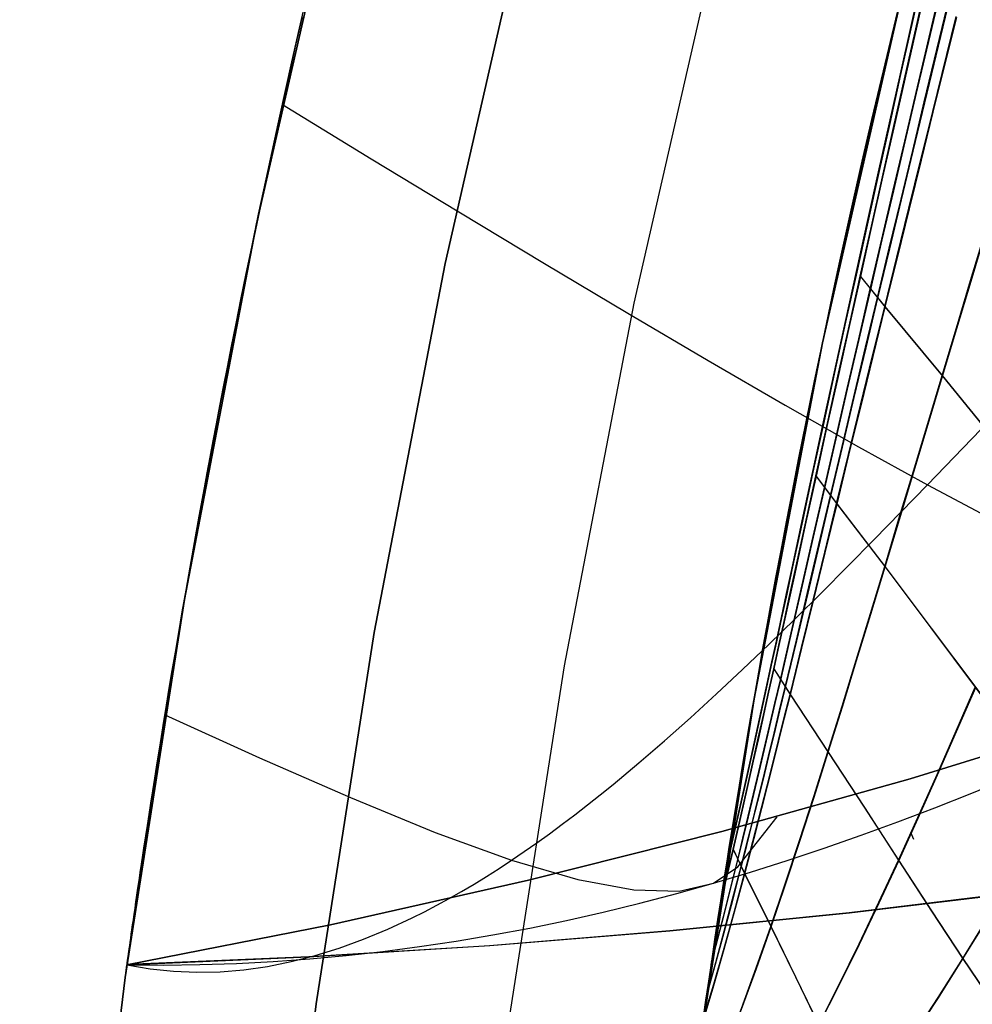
# Model space of a CAD drawing. Header units: millimetres. Extents: x -58 to 58, y -58 to 58.
# Tile 48 of 95: x -57.5 to -52.56, y 7.78 to 12.88. Entities that reach past the tile are written whole.
import ezdxf

# ---------------------------------------------------------------- set-up
doc = ezdxf.new("R2010")
doc.units = ezdxf.units.MM
doc.header["$MEASUREMENT"] = 0
doc.layers.add('Predefinito', color=5, linetype='Continuous')

msp = doc.modelspace()

# ---------------------------------------------------------------- linework, layer by layer
at = {"layer": 'Predefinito'}
for points in [[(-43.9825, 33.8496), (-45.1246, 32.3113), (-46.213, 30.7345), (-47.2463, 29.1211), (-48.2233, 27.473), (-49.1428, 25.7921), (-50.0038, 24.0805), (-50.8051, 22.3403), (-51.546, 20.5734), (-52.2254, 18.7819), (-52.8425, 16.9681), (-53.3967, 15.1341), (-53.8873, 13.282), (-54.3136, 11.4141), (-54.6752, 9.5326), (-54.9717, 7.6398), (-55.2026, 5.7378), (-55.3678, 3.829)], [(-46.7507, 33.4757), (-47.8783, 31.8421), (-48.9489, 30.1705), (-49.9611, 28.463), (-50.9137, 26.7216), (-51.8057, 24.9483), (-52.636, 23.1453), (-53.4035, 21.3147), (-54.1074, 19.4588), (-54.7468, 17.5796), (-55.3209, 15.6795), (-55.8292, 13.7607), (-56.2709, 11.8254), (-56.6455, 9.8761), (-56.9526, 7.9151), (-57.1919, 5.9446), (-57.363, 3.967)], [(-57.363, 3.967), (-57.1919, 5.9446), (-56.9526, 7.9151), (-56.6455, 9.8761), (-56.2709, 11.8254), (-55.8292, 13.7607), (-55.3209, 15.6795), (-54.7468, 17.5796), (-54.1074, 19.4588), (-53.4035, 21.3147), (-52.636, 23.1453), (-51.8057, 24.9483), (-50.9137, 26.7216), (-49.9611, 28.463), (-48.9489, 30.1705), (-47.8783, 31.8421), (-46.7507, 33.4757)], [(-54.3701, 3.76), (-54.208, 5.6344), (-53.9812, 7.5021), (-53.6901, 9.3609), (-53.335, 11.2085), (-52.9163, 13.0427), (-52.4346, 14.8614), (-51.8904, 16.6624), (-51.2844, 18.4435), (-50.6172, 20.2027), (-49.8897, 21.9377), (-49.1028, 23.6467), (-48.2574, 25.3274), (-47.3544, 26.978), (-46.395, 28.5964), (-45.3803, 30.1807), (-44.3116, 31.7291), (-43.19, 33.2397)], [(-43.19, 33.2397), (-44.3116, 31.7291), (-45.3803, 30.1807), (-46.395, 28.5964), (-47.3544, 26.978), (-48.2574, 25.3274), (-49.1028, 23.6467), (-49.8897, 21.9377), (-50.6172, 20.2027), (-51.2844, 18.4435), (-51.8904, 16.6624), (-52.4346, 14.8614), (-52.9163, 13.0427), (-53.335, 11.2085), (-53.6901, 9.3609), (-53.9812, 7.5021), (-54.208, 5.6344), (-54.3701, 3.76)], [(-56.3654, 3.898), (-56.1972, 5.8412), (-55.9621, 7.7774), (-55.6604, 9.7044), (-55.2922, 11.6198), (-54.8582, 13.5213), (-54.3588, 15.4068), (-53.7946, 17.2738), (-53.1664, 19.1203), (-52.4747, 20.944), (-51.7206, 22.7428), (-50.9047, 24.5144), (-50.0283, 26.2569), (-49.0922, 27.968), (-48.0976, 29.6458), (-47.0457, 31.2883), (-45.9377, 32.8935)], [(-45.9377, 32.8935), (-47.0457, 31.2883), (-48.0976, 29.6458), (-49.0922, 27.968), (-50.0283, 26.2569), (-50.9047, 24.5144), (-51.7206, 22.7428), (-52.4747, 20.944), (-53.1664, 19.1203), (-53.7946, 17.2738), (-54.3588, 15.4068), (-54.8582, 13.5213), (-55.2922, 11.6198), (-55.6604, 9.7044), (-55.9621, 7.7774), (-56.1972, 5.8412), (-56.3654, 3.898)], [(-40.7597, 15.3252), (-41.4469, 14.7831), (-42.1481, 14.2557), (-42.864, 13.7435), (-43.5953, 13.2469), (-44.343, 12.7664), (-45.1076, 12.3024), (-45.89, 11.8555), (-46.691, 11.4259), (-47.5113, 11.0143), (-48.3516, 10.621), (-49.2128, 10.2465), (-50.0955, 9.8912), (-51.0007, 9.5556), (-51.9289, 9.2401), (-52.881, 8.9453), (-53.8577, 8.6714), (-54.8599, 8.4191), (-55.8882, 8.1887), (-56.9435, 7.9806)], [(-56.9435, 7.9806), (-55.8882, 8.1887), (-54.8599, 8.4191), (-53.8577, 8.6714), (-52.881, 8.9453), (-51.9289, 9.2401), (-51.0007, 9.5556), (-50.0955, 9.8912), (-49.2128, 10.2465), (-48.3516, 10.621), (-47.5113, 11.0143), (-46.691, 11.4259), (-45.89, 11.8555), (-45.1076, 12.3024), (-44.343, 12.7664), (-43.5953, 13.2469), (-42.864, 13.7435), (-42.1481, 14.2557), (-41.4469, 14.7831), (-40.7597, 15.3252)], [(-40.7597, 15.3252), (-41.4469, 14.7831), (-42.1481, 14.2557), (-42.864, 13.7435), (-43.5953, 13.2469), (-44.343, 12.7664), (-45.1076, 12.3024), (-45.89, 11.8555), (-46.691, 11.4259), (-47.5113, 11.0143), (-48.3516, 10.621), (-49.2128, 10.2465), (-50.0955, 9.8912), (-51.0007, 9.5556), (-51.9289, 9.2401), (-52.881, 8.9453), (-53.8577, 8.6714), (-54.8599, 8.4191), (-55.8882, 8.1887), (-56.9435, 7.9806)], [(-57.5, 0), (-57.4652, 2.0012), (-57.3607, 4), (-57.1867, 5.9939), (-56.9435, 7.9806)]]:
    msp.add_lwpolyline(points, dxfattribs=at)
at = {"layer": 'Predefinito', "extrusion": (-1.80615e-05, -7.77097e-06, 1)}
msp.add_lwpolyline([(-56.9424, 7.9811), (-56.0008, 8.0227), (-55.0624, 8.0814), (-54.1275, 8.1577), (-53.1968, 8.2521), (-52.2709, 8.3652), (-51.3505, 8.4973), (-50.4365, 8.6487), (-49.5296, 8.8197), (-48.6307, 9.0105), (-47.7402, 9.2213), (-46.8586, 9.4523), (-45.9862, 9.7034), (-45.1236, 9.9748), (-44.2714, 10.2661), (-43.4302, 10.5769), (-42.6008, 10.9068), (-41.9532, 11.181), (-41.3134, 11.4667), (-40.6814, 11.7635), (-40.0572, 12.0711)], dxfattribs=at)
at = {"layer": 'Predefinito', "extrusion": (-4.98676e-06, -2.13607e-06, 1)}
msp.add_lwpolyline([(-40.1541, 11.9985), (-40.7539, 11.7059), (-41.3608, 11.4232), (-41.9749, 11.1508), (-42.5962, 10.8888), (-43.4258, 10.56), (-44.2673, 10.2503), (-45.1197, 9.9602), (-45.9826, 9.6899), (-46.8552, 9.4399), (-47.737, 9.2101), (-48.6278, 9.0004), (-49.5269, 8.8107), (-50.4341, 8.6408), (-51.3484, 8.4906), (-52.269, 8.3597), (-53.1952, 8.2477), (-54.1262, 8.1544), (-55.0613, 8.0793), (-56.0001, 8.0218), (-56.9419, 7.9813)], dxfattribs=at)
at = {"layer": 'Predefinito', "extrusion": (0.942536, 0.14918, -0.29895)}
msp.add_lwpolyline([(19.8525, 12.7476), (19.7191, 12.9996)], dxfattribs=at)
at = {"layer": 'Predefinito', "extrusion": (0.942544, 0.149169, 0.298929)}
msp.add_lwpolyline([(19.8517, 349.8756), (19.717, 349.6212)], dxfattribs=at)
at = {"layer": 'Predefinito', "extrusion": (0.958783, 0.116596, -0.259114)}
msp.add_lwpolyline([(17.0089, 15.1668), (16.8837, 15.4336)], dxfattribs=at)
at = {"layer": 'Predefinito', "extrusion": (0.958791, 0.116585, 0.259091)}
msp.add_lwpolyline([(17.0081, 351.8558), (16.8818, 351.5865)], dxfattribs=at)
at = {"layer": 'Predefinito', "extrusion": (0.973914, 0.086157, 0.209927)}
msp.add_lwpolyline([(14.3011, 353.1208), (14.2008, 352.8827)], dxfattribs=at)
at = {"layer": 'Predefinito', "extrusion": (0.97391, 0.086163, -0.20994)}
msp.add_lwpolyline([(14.3009, 18.4123), (14.2023, 18.6463)], dxfattribs=at)
at = {"layer": 'Predefinito', "extrusion": (0.987347, 0.056684, 0.148095)}
msp.add_lwpolyline([(11.6851, 353.1174), (11.6483, 353.0224)], dxfattribs=at)
at = {"layer": 'Predefinito', "extrusion": (0.987343, 0.056695, -0.14812)}
msp.add_lwpolyline([(11.6856, 22.6914), (11.65, 22.7832)], dxfattribs=at)
at = {"layer": 'Predefinito', "extrusion": (1, 0, 0)}
for points in [[(7.9806, 345), (7.9806, 320)], [(7.9806, 320), (7.9806, 60)], [(7.9806, 60), (7.9806, 35)]]:
    msp.add_lwpolyline(points, dxfattribs=at)
at = {"layer": 'Predefinito'}
for points in [[(-53.8399, 8.4523, 348.9149), (-53.8066, 8.5967, 349.0359), (-53.7809, 8.7095, 349.1261), (-53.7552, 8.8237, 349.214), (-53.7294, 8.9391, 349.2993), (-53.7036, 9.0559, 349.3823), (-53.6776, 9.1738, 349.4628), (-53.6515, 9.2929, 349.5409), (-53.6253, 9.4131, 349.6166), (-53.599, 9.5344, 349.6899), (-53.5725, 9.6568, 349.7608), (-53.5459, 9.7801, 349.8293), (-53.5191, 9.9043, 349.8955), (-53.4922, 10.0293, 349.9592), (-53.4378, 10.2817, 350.0796), (-53.3828, 10.5369, 350.1906), (-53.3269, 10.7946, 350.2921), (-53.2702, 11.0541, 350.3843), (-53.2131, 11.3144, 350.4674), (-53.1558, 11.5744, 350.5418), (-53.0985, 11.8334, 350.608), (-53.0414, 12.0907, 350.6668), (-52.9846, 12.3462, 350.7191), (-52.9281, 12.5995, 350.7656), (-52.8166, 13.0981, 350.8441)], [(-53.838, 8.4679, 31.0669), (-53.8078, 8.5995, 30.957), (-53.7822, 8.7123, 30.8668), (-53.7566, 8.8264, 30.779), (-53.7309, 8.9419, 30.6936), (-53.7051, 9.0587, 30.6107), (-53.6791, 9.1766, 30.5301), (-53.6531, 9.2958, 30.452), (-53.627, 9.416, 30.3764), (-53.6007, 9.5374, 30.3031), (-53.5743, 9.6597, 30.2322), (-53.5478, 9.783, 30.1637), (-53.521, 9.9072, 30.0976), (-53.4942, 10.0323, 30.0339), (-53.4399, 10.2848, 29.9135), (-53.385, 10.54, 29.8026), (-53.3292, 10.7978, 29.7011), (-53.2726, 11.0573, 29.609), (-53.2156, 11.3177, 29.5259), (-53.1584, 11.5778, 29.4516), (-53.1012, 11.8368, 29.3854), (-53.0442, 12.0942, 29.3266), (-52.9875, 12.3498, 29.2744), (-52.9311, 12.6031, 29.228), (-52.8198, 13.1018, 29.1496)], [(-56.9435, 7.9806, 35), (-56.943, 7.9839, 34.8252), (-56.942, 7.9913, 34.6503), (-56.9401, 8.0048, 34.4755), (-56.9374, 8.0239, 34.3006), (-56.9339, 8.0489, 34.1258), (-56.9318, 8.0637, 34.0384), (-56.9294, 8.0801, 33.951), (-56.9269, 8.0982, 33.8636), (-56.9241, 8.1179, 33.7761), (-56.921, 8.1393, 33.6887), (-56.9177, 8.1626, 33.6013), (-56.9141, 8.1876, 33.514), (-56.9102, 8.2144, 33.4267), (-56.9061, 8.2432, 33.3393), (-56.9016, 8.2739, 33.252), (-56.8968, 8.3066, 33.1647), (-56.8917, 8.3415, 33.0773), (-56.8863, 8.3784, 32.99), (-56.8805, 8.4176, 32.9027), (-56.8744, 8.459, 32.8154), (-56.8679, 8.5028, 32.7281), (-56.8609, 8.549, 32.6407), (-56.8536, 8.5977, 32.5534), (-56.8458, 8.6491, 32.4661), (-56.8375, 8.7031, 32.3788), (-56.8288, 8.76, 32.2914), (-56.8196, 8.8197, 32.2041), (-56.8098, 8.8825, 32.1168), (-56.7995, 8.9482, 32.0294), (-56.7886, 9.0173, 31.9421), (-56.777, 9.0897, 31.8547), (-56.7648, 9.1656, 31.7674), (-56.7519, 9.2451, 31.68), (-56.7382, 9.3285, 31.5927), (-56.7238, 9.4159, 31.5054), (-56.7085, 9.5074, 31.418), (-56.6924, 9.6035, 31.3307), (-56.6751, 9.7046, 31.2433), (-56.6567, 9.8114, 31.156), (-56.6371, 9.9242, 31.0687), (-56.616, 10.044, 30.9813), (-56.5932, 10.1716, 30.894), (-56.5684, 10.3083, 30.8067), (-56.5415, 10.4549, 30.7194), (-56.5271, 10.5327, 30.6758), (-56.512, 10.6138, 30.6322), (-56.496, 10.6986, 30.5886), (-56.479, 10.7875, 30.545), (-56.4611, 10.8807, 30.5014), (-56.4422, 10.9786, 30.4577), (-56.422, 11.0818, 30.4141), (-56.4004, 11.1912, 30.3705), (-56.3771, 11.3079, 30.327), (-56.3519, 11.4329, 30.2834), (-56.3246, 11.5669, 30.2398), (-56.2944, 11.7129, 30.1962), (-56.2605, 11.8749, 30.1527), (-56.2217, 12.057, 30.1092), (-56.1767, 12.2652, 30.0657), (-56.1505, 12.3842, 30.044), (-56.1211, 12.5167, 30.0223), (-56.0876, 12.666, 30.0006), (-56.0479, 12.8408, 29.979), (-55.9994, 13.0511, 29.9575)], [(-52.7957, 13.074, 350.8023), (-52.9085, 12.5761, 350.7232), (-52.9655, 12.3232, 350.6764), (-53.023, 12.0681, 350.6238), (-53.0807, 11.8111, 350.5646), (-53.1386, 11.5525, 350.4981), (-53.1966, 11.2929, 350.4234), (-53.2544, 11.033, 350.34), (-53.3117, 10.7739, 350.2475), (-53.3684, 10.5166, 350.1457), (-53.4241, 10.2618, 350.0345), (-53.4793, 10.0097, 349.9138), (-53.5066, 9.8849, 349.85), (-53.5337, 9.7608, 349.7837), (-53.5608, 9.6377, 349.7151), (-53.5876, 9.5155, 349.6441), (-53.6144, 9.3944, 349.5707), (-53.641, 9.2743, 349.4949), (-53.6675, 9.1553, 349.4167), (-53.6939, 9.0375, 349.336), (-53.7202, 8.9209, 349.253), (-53.7464, 8.8055, 349.1675), (-53.7726, 8.6914, 349.0796), (-53.7987, 8.5787, 348.9893), (-53.8311, 8.4408, 348.8738), (-53.8634, 8.3051, 348.7545)], [(-53.8624, 8.3118, 31.2379), (-53.8308, 8.4448, 31.1211), (-53.7991, 8.5799, 31.008), (-53.773, 8.6926, 30.9177), (-53.7468, 8.8067, 30.8298), (-53.7206, 8.9221, 30.7443), (-53.6944, 9.0387, 30.6613), (-53.668, 9.1565, 30.5806), (-53.6415, 9.2755, 30.5024), (-53.6149, 9.3956, 30.4266), (-53.5882, 9.5168, 30.3533), (-53.5614, 9.6389, 30.2823), (-53.5344, 9.7621, 30.2136), (-53.5072, 9.8861, 30.1474), (-53.4799, 10.011, 30.0835), (-53.4249, 10.2631, 29.9629), (-53.3691, 10.5179, 29.8517), (-53.3125, 10.7752, 29.7499), (-53.2552, 11.0343, 29.6575), (-53.1975, 11.2942, 29.5741), (-53.1395, 11.5539, 29.4994), (-53.0816, 11.8125, 29.4329), (-53.024, 12.0695, 29.3738), (-52.9666, 12.3246, 29.3212), (-52.9095, 12.5775, 29.2744), (-52.7969, 13.0754, 29.1953)], [(-53.912, 7.9837, 348.355), (-53.8772, 8.1152, 348.4827), (-53.8427, 8.2489, 348.6065), (-53.8082, 8.3849, 348.7266), (-53.7739, 8.523, 348.8429), (-53.7463, 8.6354, 348.9335), (-53.7187, 8.7491, 349.0216), (-53.691, 8.8641, 349.1074), (-53.6633, 8.9803, 349.1907), (-53.6356, 9.0977, 349.2717), (-53.6078, 9.2163, 349.3502), (-53.5799, 9.3359, 349.4263), (-53.5519, 9.4566, 349.5), (-53.5237, 9.5783, 349.5714), (-53.4955, 9.7009, 349.6403), (-53.4386, 9.9487, 349.7712), (-53.3811, 10.1996, 349.8926), (-53.323, 10.4533, 350.0047), (-53.2642, 10.7093, 350.1073), (-53.2047, 10.9671, 350.2007), (-53.1448, 11.2257, 350.2851), (-53.0847, 11.484, 350.3607), (-53.0247, 11.7413, 350.4282), (-52.965, 11.9971, 350.4884), (-52.9056, 12.251, 350.5421), (-52.8466, 12.5027, 350.5899), (-52.7302, 12.9982, 350.6711)], [(-53.9102, 7.9962, 31.6281), (-53.8761, 8.1254, 31.5031), (-53.8423, 8.2567, 31.3818), (-53.8087, 8.3902, 31.2641), (-53.775, 8.5257, 31.1501), (-53.7475, 8.6381, 31.0595), (-53.72, 8.7519, 30.9713), (-53.6924, 8.8669, 30.8856), (-53.6648, 8.9831, 30.8023), (-53.6371, 9.1005, 30.7214), (-53.6093, 9.2191, 30.6429), (-53.5815, 9.3388, 30.5667), (-53.5535, 9.4595, 30.493), (-53.5255, 9.5812, 30.4217), (-53.4973, 9.7038, 30.3527), (-53.4405, 9.9517, 30.2219), (-53.3831, 10.2027, 30.1006), (-53.3252, 10.4564, 29.9885), (-53.2665, 10.7125, 29.8859), (-53.207, 10.9703, 29.7926), (-53.1472, 11.229, 29.7083), (-53.0872, 11.4874, 29.6327), (-53.0274, 11.7447, 29.5652), (-52.9678, 12.0005, 29.505), (-52.9085, 12.2545, 29.4515), (-52.8496, 12.5063, 29.4037), (-52.7334, 13.0019, 29.3226)], [(-53.9354, 7.8228, 348.1272), (-53.89, 7.9839, 348.2903), (-53.8452, 8.1483, 348.4474), (-53.8007, 8.3162, 348.5987), (-53.7563, 8.4874, 348.7441), (-53.7277, 8.5995, 348.8348), (-53.6991, 8.713, 348.923), (-53.6706, 8.8277, 349.0089), (-53.6419, 8.9437, 349.0924), (-53.6133, 9.0607, 349.1734), (-53.5846, 9.179, 349.2521), (-53.5558, 9.2982, 349.3283), (-53.5269, 9.4185, 349.4022), (-53.4979, 9.5398, 349.4737), (-53.4688, 9.6621, 349.5428), (-53.4102, 9.9091, 349.674), (-53.3512, 10.1592, 349.7959), (-53.2915, 10.4119, 349.9083), (-53.2312, 10.667, 350.0114), (-53.1701, 10.9238, 350.1053), (-53.1087, 11.1814, 350.1902), (-53.0472, 11.4387, 350.2664), (-52.9858, 11.695, 350.3345), (-52.9247, 11.9499, 350.3952), (-52.8639, 12.2028, 350.4495), (-52.8036, 12.4537, 350.4979), (-52.6846, 12.9475, 350.5803)], [(-53.9339, 7.8336, 31.8569), (-53.8892, 7.9927, 31.6962), (-53.8451, 8.1552, 31.5413), (-53.8012, 8.321, 31.3921), (-53.7576, 8.49, 31.2487), (-53.7291, 8.6022, 31.158), (-53.7006, 8.7157, 31.0697), (-53.6721, 8.8304, 30.9839), (-53.6435, 8.9463, 30.9004), (-53.6149, 9.0635, 30.8194), (-53.5863, 9.1817, 30.7407), (-53.5575, 9.301, 30.6645), (-53.5287, 9.4213, 30.5906), (-53.4998, 9.5427, 30.5191), (-53.4707, 9.6649, 30.45), (-53.4123, 9.912, 30.3188), (-53.3534, 10.1621, 30.197), (-53.2938, 10.4149, 30.0846), (-53.2336, 10.6701, 29.9815), (-53.1727, 10.927, 29.8877), (-53.1114, 11.1846, 29.8029), (-53.05, 11.4421, 29.7267), (-52.9887, 11.6984, 29.6587), (-52.9277, 11.9533, 29.5979), (-52.867, 12.2064, 29.5437), (-52.8068, 12.4573, 29.4953), (-52.6879, 12.9512, 29.4131)], [(-52.9417, 12.9396, 350.954), (-53.0161, 12.6309, 350.9171), (-53.0763, 12.3757, 350.8802), (-53.1266, 12.1578, 350.8431), (-53.1704, 11.9648, 350.8059), (-53.209, 11.792, 350.7687), (-53.2434, 11.6356, 350.7314), (-53.2746, 11.4918, 350.6942), (-53.3033, 11.3579, 350.6569), (-53.3299, 11.2326, 350.6196), (-53.3775, 11.0038, 350.545), (-53.4196, 10.7977, 350.4705), (-53.4573, 10.6099, 350.396), (-53.4912, 10.4373, 350.3215), (-53.5222, 10.2771, 350.247), (-53.5509, 10.1268, 350.1724), (-53.5774, 9.9856, 350.0978), (-53.602, 9.8524, 350.0232), (-53.625, 9.7264, 349.9486), (-53.6466, 9.6066, 349.874), (-53.6669, 9.4925, 349.7994), (-53.6861, 9.3838, 349.7248), (-53.7041, 9.28, 349.6502), (-53.7212, 9.1807, 349.5756), (-53.7373, 9.0855, 349.501), (-53.7527, 8.994, 349.4263), (-53.7674, 8.9058, 349.3517), (-53.7814, 8.8206, 349.2771), (-53.7948, 8.7388, 349.2024), (-53.8075, 8.6602, 349.1278), (-53.8196, 8.5848, 349.0531), (-53.8421, 8.4421, 348.9038), (-53.8634, 8.3051, 348.7545)], [(-56.0344, 12.8994, 350.0531), (-56.0683, 12.7514, 350.0425), (-56.0935, 12.64, 350.0316), (-56.1338, 12.4599, 350.0098), (-56.1654, 12.3166, 349.9879), (-56.1925, 12.1926, 349.966), (-56.2162, 12.0827, 349.944), (-56.2373, 11.984, 349.922), (-56.2565, 11.8933, 349.9), (-56.2912, 11.7285, 349.856), (-56.3215, 11.582, 349.812), (-56.3484, 11.4501, 349.768), (-56.3729, 11.3289, 349.7239), (-56.3956, 11.2157, 349.6799), (-56.4165, 11.1097, 349.6358), (-56.4361, 11.0099, 349.5917), (-56.4544, 10.9155, 349.5477), (-56.4718, 10.8254, 349.5036), (-56.4882, 10.7394, 349.4595), (-56.5038, 10.657, 349.4155), (-56.5186, 10.5781, 349.3714), (-56.5463, 10.4291, 349.2832), (-56.5718, 10.2901, 349.1951), (-56.5952, 10.1604, 349.1077), (-56.617, 10.038, 349.0204), (-56.6375, 9.922, 348.933), (-56.6567, 9.8115, 348.8456), (-56.6749, 9.706, 348.7583), (-56.6921, 9.6052, 348.6709), (-56.7083, 9.5089, 348.5835), (-56.7236, 9.4169, 348.4961), (-56.7382, 9.3291, 348.4088), (-56.7519, 9.2453, 348.3214), (-56.7648, 9.1653, 348.234), (-56.7771, 9.0892, 348.1466), (-56.7887, 9.0166, 348.0592), (-56.7996, 8.9474, 347.9719), (-56.8099, 8.8815, 347.8845), (-56.8197, 8.8187, 347.7971), (-56.829, 8.7588, 347.7097), (-56.8377, 8.7019, 347.6223), (-56.846, 8.6478, 347.535), (-56.8538, 8.5965, 347.4476), (-56.8611, 8.5477, 347.3602), (-56.868, 8.5015, 347.2728), (-56.8746, 8.4578, 347.1854), (-56.8807, 8.4164, 347.098), (-56.8865, 8.3773, 347.0107), (-56.8919, 8.3403, 346.9233), (-56.897, 8.3055, 346.8359), (-56.9018, 8.2728, 346.7485), (-56.9062, 8.2422, 346.6611), (-56.9104, 8.2135, 346.5737), (-56.9142, 8.1867, 346.4863), (-56.9178, 8.1618, 346.3989), (-56.9211, 8.1387, 346.3115), (-56.9242, 8.1173, 346.2241), (-56.927, 8.0976, 346.1366), (-56.9295, 8.0795, 346.0492), (-56.9319, 8.0631, 345.9618), (-56.934, 8.0482, 345.8743), (-56.9375, 8.0232, 345.6995), (-56.9389, 8.0131, 345.612), (-56.9401, 8.0046, 345.5246), (-56.9411, 7.9978, 345.4372), (-56.9418, 7.9924, 345.3497), (-56.9435, 7.9806, 345)], [(-53.9547, 7.6886, 347.9208), (-53.8996, 7.8727, 348.1136), (-53.8453, 8.0615, 348.2984), (-53.7918, 8.2547, 348.4754), (-53.7385, 8.4522, 348.6444), (-53.7089, 8.5642, 348.7352), (-53.6794, 8.6773, 348.8236), (-53.6498, 8.7918, 348.9095), (-53.6203, 8.9074, 348.9931), (-53.5907, 9.0241, 349.0742), (-53.5611, 9.142, 349.153), (-53.5314, 9.2609, 349.2294), (-53.5016, 9.3808, 349.3034), (-53.4718, 9.5017, 349.3751), (-53.4418, 9.6236, 349.4443), (-53.3816, 9.8697, 349.5759), (-53.3209, 10.1189, 349.698), (-53.2597, 10.3707, 349.8109), (-53.1978, 10.6248, 349.9144), (-53.1352, 10.8806, 350.0087), (-53.0724, 11.1372, 350.094), (-53.0094, 11.3935, 350.1708), (-52.9466, 11.6488, 350.2394), (-52.884, 11.9026, 350.3007), (-52.8218, 12.1546, 350.3555), (-52.7601, 12.4045, 350.4045), (-52.6384, 12.8965, 350.488)], [(-53.9533, 7.6978, 32.0647), (-53.8989, 7.8804, 31.8739), (-53.8453, 8.0675, 31.691), (-53.7924, 8.259, 31.5158), (-53.7398, 8.4548, 31.3483), (-53.7103, 8.5668, 31.2575), (-53.6808, 8.68, 31.1692), (-53.6513, 8.7944, 31.0832), (-53.6218, 8.91, 30.9997), (-53.5923, 9.0268, 30.9185), (-53.5628, 9.1447, 30.8398), (-53.5331, 9.2637, 30.7634), (-53.5034, 9.3836, 30.6894), (-53.4737, 9.5045, 30.6178), (-53.4438, 9.6264, 30.5485), (-53.3837, 9.8726, 30.417), (-53.3231, 10.1219, 30.2949), (-53.262, 10.3737, 30.1821), (-53.2002, 10.6279, 30.0786), (-53.1377, 10.8838, 29.9843), (-53.075, 11.1404, 29.899), (-53.0121, 11.3968, 29.8223), (-52.9494, 11.6522, 29.7538), (-52.8869, 11.9061, 29.6925), (-52.8249, 12.1582, 29.6377), (-52.7633, 12.4081, 29.5888), (-52.6418, 12.9003, 29.5054)], [(-53.8624, 8.3118, 31.2379), (-53.8413, 8.4474, 31.0892), (-53.8302, 8.5178, 31.0149), (-53.8186, 8.5911, 30.9406), (-53.7936, 8.746, 30.7921), (-53.7803, 8.8277, 30.7178), (-53.7663, 8.9124, 30.6436), (-53.7517, 9.0003, 30.5693), (-53.7363, 9.0917, 30.4949), (-53.7202, 9.1868, 30.4206), (-53.7031, 9.2861, 30.3462), (-53.685, 9.3899, 30.2719), (-53.6659, 9.4985, 30.1976), (-53.6456, 9.6125, 30.1232), (-53.624, 9.732, 30.0489), (-53.6011, 9.8574, 29.9747), (-53.5766, 9.9898, 29.9005), (-53.5503, 10.1301, 29.8263), (-53.5218, 10.2793, 29.7521), (-53.491, 10.4387, 29.6778), (-53.4572, 10.6103, 29.6035), (-53.4198, 10.7972, 29.5292), (-53.3778, 11.0025, 29.4549), (-53.3305, 11.2298, 29.3807), (-53.3041, 11.3543, 29.3436), (-53.2756, 11.4876, 29.3065), (-53.2445, 11.6306, 29.2695), (-53.2103, 11.7862, 29.2324), (-53.172, 11.958, 29.1954), (-53.1284, 12.1498, 29.1584), (-53.0784, 12.3666, 29.1215), (-53.0188, 12.6195, 29.0847), (-52.9455, 12.9239, 29.048)], [(-56.1373, 12.4437, 349.9669), (-55.6764, 12.1626, 348.97), (-55.2224, 11.887, 347.9467), (-54.778, 11.6192, 346.8967), (-54.3458, 11.3613, 345.8194), (-53.9284, 11.1154, 344.7147), (-53.5283, 10.8837, 343.5822), (-53.1482, 10.6683, 342.4215), (-52.7905, 10.4712, 341.2322), (-52.4576, 10.2944, 340.0147), (-52.15, 10.1383, 338.771), (-51.8678, 10.0029, 337.5039), (-51.6113, 9.8885, 336.216), (-51.3806, 9.7952, 334.9101), (-51.1759, 9.723, 333.589), (-50.9974, 9.6722, 332.2552), (-50.8452, 9.6428, 330.9115), (-50.7189, 9.6343, 329.5604), (-50.6157, 9.643, 328.2033), (-50.464, 9.6955, 325.4757), (-50.2805, 9.8203, 320)], [(-56.1373, 12.4437, 30.0331), (-55.6764, 12.1626, 31.03), (-55.2224, 11.887, 32.0533), (-54.778, 11.6192, 33.1033), (-54.3458, 11.3613, 34.1806), (-53.9284, 11.1154, 35.2853), (-53.5283, 10.8837, 36.4178), (-53.1482, 10.6683, 37.5785), (-52.7905, 10.4712, 38.7678), (-52.4576, 10.2944, 39.9853), (-52.15, 10.1383, 41.229), (-51.8678, 10.0029, 42.4961), (-51.6113, 9.8885, 43.784), (-51.3806, 9.7952, 45.0899), (-51.1759, 9.723, 46.411), (-50.9974, 9.6722, 47.7448), (-50.8452, 9.6428, 49.0885), (-50.7189, 9.6343, 50.4396), (-50.6157, 9.643, 51.7967), (-50.464, 9.6955, 54.5243), (-50.2805, 9.8203, 60)], [(-54.041, 7.0581, 33.3133), (-53.978, 7.2, 33.1392), (-53.9158, 7.3462, 32.9702), (-53.8346, 7.5472, 32.7518), (-53.7557, 7.7533, 32.5431), (-53.6787, 7.9641, 32.3439), (-53.6029, 8.1798, 32.1543), (-53.5281, 8.4001, 31.9742), (-53.4539, 8.6249, 31.8035), (-53.3801, 8.8537, 31.6421), (-53.3066, 9.0864, 31.49), (-53.2332, 9.3225, 31.3471), (-53.1597, 9.5616, 31.2134), (-53.0862, 9.8035, 31.0888), (-53.0124, 10.0476, 30.9732), (-52.9382, 10.2938, 30.8667), (-52.8637, 10.5413, 30.7692), (-52.7891, 10.7896, 30.6803), (-52.7146, 11.0377, 30.5999), (-52.6404, 11.2849, 30.5274), (-52.5666, 11.5308, 30.462), (-52.4933, 11.7751, 30.4031)], [(-54.0408, 7.0559, 346.6797), (-53.9776, 7.1978, 346.8537), (-53.9153, 7.3439, 347.0226), (-53.8339, 7.545, 347.241), (-53.7548, 7.7509, 347.4498), (-53.6777, 7.9618, 347.6489), (-53.6018, 8.1774, 347.8385), (-53.5268, 8.3977, 348.0187), (-53.4525, 8.6224, 348.1894), (-53.3786, 8.8512, 348.3508), (-53.305, 9.0838, 348.5029), (-53.2314, 9.3198, 348.6458), (-53.1578, 9.5589, 348.7795), (-53.0841, 9.8007, 348.9042), (-53.0103, 10.0448, 349.0197), (-52.936, 10.2908, 349.1263), (-52.8614, 10.5383, 349.2239), (-52.7867, 10.7865, 349.3128), (-52.712, 11.0345, 349.3932), (-52.6377, 11.2816, 349.4658), (-52.5638, 11.5275, 349.5312), (-52.4905, 11.7717, 349.5901)], [(-53.1395, 11.5539, 29.4994), (-53.0121, 11.3968, 29.8223), (-52.7146, 11.0377, 30.5999), (-52.4272, 10.6854, 31.3999)], [(-53.1386, 11.5526, 350.4981), (-53.0094, 11.3935, 350.1708), (-52.712, 11.0345, 349.3932), (-52.4248, 10.6824, 348.5933)], [(-56.9435, 7.9806, 336.6667), (-56.8235, 7.9601, 336.8609), (-56.7029, 7.9473, 337.0554), (-56.5818, 7.9423, 337.2497), (-56.46, 7.9449, 337.4434), (-56.3377, 7.955, 337.636), (-56.2147, 7.9724, 337.8271), (-56.0911, 7.997, 338.0164), (-55.9668, 8.0287, 338.2034), (-55.8419, 8.0674, 338.3877), (-55.7163, 8.113, 338.5688), (-55.5901, 8.1653, 338.7464), (-55.4631, 8.2242, 338.92), (-55.3994, 8.2561, 339.0052), (-55.3354, 8.2896, 339.0893), (-55.2713, 8.3247, 339.1722), (-55.2071, 8.3614, 339.2538), (-55.1426, 8.3997, 339.3341), (-55.078, 8.4394, 339.413), (-55.0131, 8.4808, 339.4905), (-54.9481, 8.5236, 339.5666), (-54.8829, 8.5679, 339.6412), (-54.8175, 8.6137, 339.7143), (-54.752, 8.6609, 339.7858), (-54.6862, 8.7095, 339.8559), (-54.6203, 8.7595, 339.9245), (-54.5542, 8.8107, 339.9916), (-54.488, 8.8632, 340.0572), (-54.4216, 8.9169, 340.1213), (-54.2883, 9.0279, 340.2452), (-54.1545, 9.1433, 340.3632), (-54.0201, 9.2628, 340.4755), (-53.8851, 9.3861, 340.582), (-53.7497, 9.5129, 340.6828), (-53.6138, 9.6428, 340.7779), (-53.4775, 9.7756, 340.8674), (-53.3407, 9.9109, 340.9514), (-53.2037, 10.0485, 341.0298), (-53.0662, 10.1879, 341.1027), (-52.9285, 10.3289, 341.1702), (-52.7905, 10.4712, 341.2322), (-52.6523, 10.6145, 341.289), (-52.5139, 10.7588, 341.3408)], [(-56.9435, 7.9806, 43.3333), (-56.8235, 7.9601, 43.1391), (-56.7029, 7.9473, 42.9446), (-56.5818, 7.9423, 42.7503), (-56.46, 7.9449, 42.5566), (-56.3377, 7.955, 42.364), (-56.2147, 7.9724, 42.1729), (-56.0911, 7.997, 41.9836), (-55.9668, 8.0287, 41.7966), (-55.8419, 8.0674, 41.6123), (-55.7163, 8.113, 41.4312), (-55.5901, 8.1653, 41.2536), (-55.4631, 8.2242, 41.08), (-55.3994, 8.2561, 40.9948), (-55.3354, 8.2896, 40.9107), (-55.2713, 8.3247, 40.8278), (-55.2071, 8.3614, 40.7462), (-55.1426, 8.3997, 40.6659), (-55.078, 8.4394, 40.587), (-55.0131, 8.4808, 40.5095), (-54.9481, 8.5236, 40.4334), (-54.8829, 8.5679, 40.3588), (-54.8175, 8.6137, 40.2857), (-54.752, 8.6609, 40.2142), (-54.6862, 8.7095, 40.1441), (-54.6203, 8.7595, 40.0755), (-54.5542, 8.8107, 40.0084), (-54.488, 8.8632, 39.9428), (-54.4216, 8.9169, 39.8787), (-54.2883, 9.0279, 39.7548), (-54.1545, 9.1433, 39.6368), (-54.0201, 9.2628, 39.5245), (-53.8851, 9.3861, 39.418), (-53.7497, 9.5129, 39.3172), (-53.6138, 9.6428, 39.2221), (-53.4775, 9.7756, 39.1326), (-53.3407, 9.9109, 39.0486), (-53.2037, 10.0485, 38.9702), (-53.0662, 10.1879, 38.8973), (-52.9285, 10.3289, 38.8298), (-52.7905, 10.4712, 38.7678), (-52.6523, 10.6145, 38.711), (-52.5139, 10.7588, 38.6592)], [(-53.3691, 10.5179, 29.8517), (-53.262, 10.3737, 30.1821), (-53.0124, 10.0476, 30.9732), (-52.7724, 9.7296, 31.7846), (-52.5421, 9.4216, 32.6159), (-52.3216, 9.1259, 33.4668), (-52.1106, 8.8441, 34.3369), (-51.9091, 8.5777, 35.2256), (-51.7169, 8.328, 36.1324), (-51.534, 8.0959, 37.0566), (-51.3604, 7.8823, 37.9979), (-51.197, 7.6876, 38.954), (-51.0445, 7.5114, 39.9218), (-50.9027, 7.3531, 40.8996), (-50.7711, 7.2122, 41.8868), (-50.6496, 7.0881, 42.8823), (-50.5379, 6.9802, 43.8852), (-50.4359, 6.8882, 44.8946), (-50.3436, 6.8114, 45.9097), (-50.1878, 6.7024, 47.9537), (-50.0709, 6.6503, 50.0082), (-49.9916, 6.6452, 52.0498), (-49.8172, 6.7929, 60.0047)], [(-53.3683, 10.5167, 350.1457), (-53.2597, 10.3707, 349.8109), (-53.0103, 10.0448, 349.0197), (-52.7704, 9.7269, 348.2084), (-52.5403, 9.4191, 347.3772), (-52.3199, 9.1236, 346.5264), (-52.1091, 8.842, 345.6564), (-51.9077, 8.5758, 344.7678), (-51.7156, 8.3263, 343.8612), (-51.5328, 8.0944, 342.9371), (-51.3593, 7.881, 341.996), (-51.1961, 7.6864, 341.0401), (-51.0437, 7.5104, 340.0725), (-50.902, 7.3523, 339.0949), (-50.7705, 7.2115, 338.108), (-50.6491, 7.0875, 337.1128), (-50.5375, 6.9798, 336.1101), (-50.4355, 6.8878, 335.101), (-50.3432, 6.8111, 334.0861), (-50.1876, 6.7023, 332.0427), (-50.0709, 6.6502, 329.9888), (-49.9916, 6.6452, 327.9478), (-49.8173, 6.7928, 320.0004)], [(-53.5882, 9.5168, 30.3532), (-53.5034, 9.3836, 30.6894), (-53.3066, 9.0864, 31.49), (-53.1191, 8.7988, 32.3085), (-52.9404, 8.5231, 33.1446), (-52.7699, 8.2609, 33.9978), (-52.6072, 8.0137, 34.8674), (-52.4517, 7.7827, 35.753), (-52.303, 7.5686, 36.6538), (-52.1607, 7.3721, 37.5694), (-52.0249, 7.1934, 38.4992), (-51.8962, 7.0325, 39.4415), (-51.7756, 6.8886, 40.3935), (-51.6628, 6.7611, 41.354), (-51.5575, 6.6493, 42.3224), (-51.3694, 6.4703, 44.2794), (-51.2107, 6.3475, 46.2586), (-51.0817, 6.2776, 48.2546), (-50.9836, 6.2576, 50.2593), (-50.9165, 6.2776, 52.2507), (-50.7605, 6.4663, 60.0061)], [(-53.5876, 9.5156, 349.6441), (-53.5016, 9.3808, 349.3034), (-53.305, 9.0838, 348.5029), (-53.1176, 8.7964, 347.6845), (-52.939, 8.5208, 346.8485), (-52.7687, 8.2589, 345.9954), (-52.6061, 8.0119, 345.1259), (-52.4506, 7.7811, 344.2405), (-52.302, 7.5672, 343.3398), (-52.1598, 7.3708, 342.4244), (-52.0241, 7.1922, 341.4948), (-51.8955, 7.0315, 340.5527), (-51.7749, 6.8878, 339.6009), (-51.6622, 6.7604, 338.6406), (-51.557, 6.6487, 337.6725), (-51.3691, 6.47, 335.716), (-51.2104, 6.3473, 333.7373), (-51.0816, 6.2775, 331.7419), (-50.9835, 6.2576, 329.7378), (-50.9165, 6.2776, 327.747), (-50.7607, 6.4662, 319.9996)], [(-54.1194, 6.4288, 344.7951), (-53.9941, 6.5995, 345.0269), (-53.9309, 6.6902, 345.143), (-53.8072, 6.8765, 345.3687), (-53.6881, 7.068, 345.5853), (-53.5733, 7.2637, 345.7927), (-53.4622, 7.4637, 345.9911), (-53.3539, 7.6677, 346.1804), (-53.2477, 7.8757, 346.3607), (-53.1434, 8.0874, 346.5321), (-53.0406, 8.3025, 346.6947), (-52.939, 8.5208, 346.8485), (-52.8383, 8.742, 346.9935), (-52.7384, 8.9657, 347.13), (-52.6391, 9.1915, 347.2579), (-52.5403, 9.4191, 347.3772)], [(-54.1191, 6.4307, 35.1977), (-53.9942, 6.6013, 34.9662), (-53.9311, 6.6919, 34.8501), (-53.8076, 6.8783, 34.6244), (-53.6886, 7.0698, 34.4078), (-53.574, 7.2656, 34.2003), (-53.463, 7.4656, 34.002), (-53.3548, 7.6697, 33.8127), (-53.2488, 7.8778, 33.6324), (-53.1446, 8.0895, 33.461), (-53.0419, 8.3047, 33.2984), (-52.9404, 8.5231, 33.1446), (-52.8398, 8.7443, 32.9995), (-52.74, 8.968, 32.8631), (-52.6408, 9.1939, 32.7353), (-52.5421, 9.4216, 32.6159)], [(-56.7465, 9.2782, 348.3502), (-56.2551, 9.0545, 346.2411), (-55.7841, 8.8479, 344.0752), (-55.3448, 8.6677, 341.8508), (-54.9481, 8.5236, 339.5666), (-54.6035, 8.4236, 337.2233), (-54.3135, 8.3699, 334.8303), (-54.0787, 8.3634, 332.3991), (-53.9, 8.4046, 329.9412), (-53.7751, 8.4896, 327.467), (-53.5705, 8.749, 320)], [(-56.7465, 9.2782, 31.6498), (-56.2551, 9.0545, 33.7589), (-55.7841, 8.8479, 35.9248), (-55.3448, 8.6677, 38.1492), (-54.9481, 8.5236, 40.4334), (-54.6035, 8.4236, 42.7767), (-54.3135, 8.3699, 45.1697), (-54.0787, 8.3634, 47.6009), (-53.9, 8.4046, 50.0588), (-53.7751, 8.4896, 52.533), (-53.5705, 8.749, 60)], [(-56.9435, 7.9806, 328.3333), (-56.7542, 7.9791, 328.4409), (-56.5647, 7.9815, 328.5486), (-56.3751, 7.9876, 328.656), (-56.1854, 7.9976, 328.7631), (-55.9956, 8.0113, 328.8695), (-55.8057, 8.0287, 328.9752), (-55.6156, 8.0499, 329.0798), (-55.4254, 8.0748, 329.1832), (-55.2351, 8.1034, 329.2852), (-55.0447, 8.1356, 329.3855), (-54.8542, 8.1715, 329.484), (-54.6636, 8.2109, 329.5804), (-54.4728, 8.254, 329.6745), (-54.282, 8.3007, 329.7662), (-54.091, 8.3509, 329.8551), (-53.9, 8.4046, 329.9412), (-53.7088, 8.4619, 330.0242), (-53.5176, 8.5225, 330.1041), (-53.3263, 8.5863, 330.181), (-53.135, 8.6532, 330.2548), (-52.9437, 8.7231, 330.3256), (-52.7524, 8.7957, 330.3934), (-52.5611, 8.8709, 330.4582), (-52.3699, 8.9487, 330.5201)], [(-56.9435, 7.9806, 51.6667), (-56.7542, 7.9791, 51.5591), (-56.5647, 7.9815, 51.4514), (-56.3751, 7.9876, 51.344), (-56.1854, 7.9976, 51.2369), (-55.9956, 8.0113, 51.1305), (-55.8057, 8.0287, 51.0248), (-55.6156, 8.0499, 50.9202), (-55.4254, 8.0748, 50.8168), (-55.2351, 8.1034, 50.7148), (-55.0447, 8.1356, 50.6145), (-54.8542, 8.1715, 50.516), (-54.6636, 8.2109, 50.4196), (-54.4728, 8.254, 50.3255), (-54.282, 8.3007, 50.2338), (-54.091, 8.3509, 50.1449), (-53.9, 8.4046, 50.0588), (-53.7088, 8.4619, 49.9758), (-53.5176, 8.5225, 49.8959), (-53.3263, 8.5863, 49.819), (-53.135, 8.6532, 49.7452), (-52.9437, 8.7231, 49.6744), (-52.7524, 8.7957, 49.6066), (-52.5611, 8.8709, 49.5418), (-52.3699, 8.9487, 49.4799)], [(-53.7991, 8.5799, 31.008), (-53.7398, 8.4548, 31.3483), (-53.6029, 8.1798, 32.1543), (-53.475, 7.9174, 32.976), (-53.3548, 7.6697, 33.8127), (-53.2409, 7.4382, 34.6638), (-53.1321, 7.2236, 35.5285), (-53.0273, 7.0267, 36.4062), (-52.926, 6.8476, 37.2962), (-52.8274, 6.6861, 38.198), (-52.7316, 6.5421, 39.1112), (-52.6391, 6.4149, 40.0344), (-52.5511, 6.3034, 40.9654), (-52.3884, 6.1237, 42.8472), (-52.2436, 5.9973, 44.7519), (-52.1174, 5.9195, 46.6749), (-52.0111, 5.887, 48.6119), (-51.9266, 5.8971, 50.556), (-51.7104, 6.1643, 60.0071)], [(-53.7986, 8.5789, 348.9893), (-53.7385, 8.4522, 348.6444), (-53.6018, 8.1774, 347.8385), (-53.474, 7.9152, 347.0169), (-53.3539, 7.6677, 346.1804), (-53.24, 7.4364, 345.3294), (-53.1313, 7.222, 344.4649), (-53.0266, 7.0253, 343.5874), (-52.9253, 6.8464, 342.6975), (-52.8268, 6.6851, 341.7959), (-52.731, 6.5412, 340.8829), (-52.6386, 6.4142, 339.9599), (-52.5507, 6.3028, 339.0292), (-52.3881, 6.1233, 337.1478), (-52.2434, 5.9971, 335.2436), (-52.1173, 5.9193, 333.3211), (-52.011, 5.887, 331.3847), (-51.9265, 5.8971, 329.4412), (-51.7106, 6.1642, 319.9985)], [(-53.8634, 8.3051, 348.7545), (-53.8781, 8.2093, 348.6422), (-53.892, 8.1181, 348.53), (-53.905, 8.0309, 348.4178), (-53.9174, 7.9477, 348.3055), (-53.929, 7.8681, 348.1933), (-53.9401, 7.7919, 348.0811), (-53.9506, 7.7189, 347.9688)], [(-53.95, 7.723, 32.0248), (-53.9395, 7.7962, 31.9124), (-53.9284, 7.8726, 31.8), (-53.9167, 7.9525, 31.6876), (-53.9042, 8.0364, 31.5751), (-53.8911, 8.124, 31.4627), (-53.8773, 8.2152, 31.3503), (-53.8624, 8.3118, 31.2379)], [(-54.1649, 6.0306, 343.0335), (-54.0309, 6.1566, 343.222), (-53.8684, 6.3204, 343.4497), (-53.7104, 6.4913, 343.6697), (-53.5582, 6.6676, 343.8812), (-53.4115, 6.8483, 344.0842), (-53.2695, 7.0332, 344.2788), (-53.1313, 7.222, 344.4649), (-52.9962, 7.4146, 344.6426), (-52.8639, 7.6107, 344.8119), (-52.734, 7.8099, 344.973), (-52.6061, 8.0119, 345.1259), (-52.4798, 8.2165, 345.2706)], [(-54.1648, 6.0318, 36.9598), (-54.031, 6.1578, 36.7715), (-53.8686, 6.3217, 36.5437), (-53.7108, 6.4927, 36.3237), (-53.5587, 6.669, 36.1122), (-53.4121, 6.8497, 35.9092), (-53.2701, 7.0347, 35.7146), (-53.1321, 7.2236, 35.5285), (-52.9971, 7.4163, 35.3508), (-52.8649, 7.6124, 35.1814), (-52.7351, 7.8116, 35.0203), (-52.6072, 8.0137, 34.8674), (-52.4811, 8.2184, 34.7227)]]:
    msp.add_polyline3d(points, dxfattribs=at)

doc.saveas('drawing.dxf')
